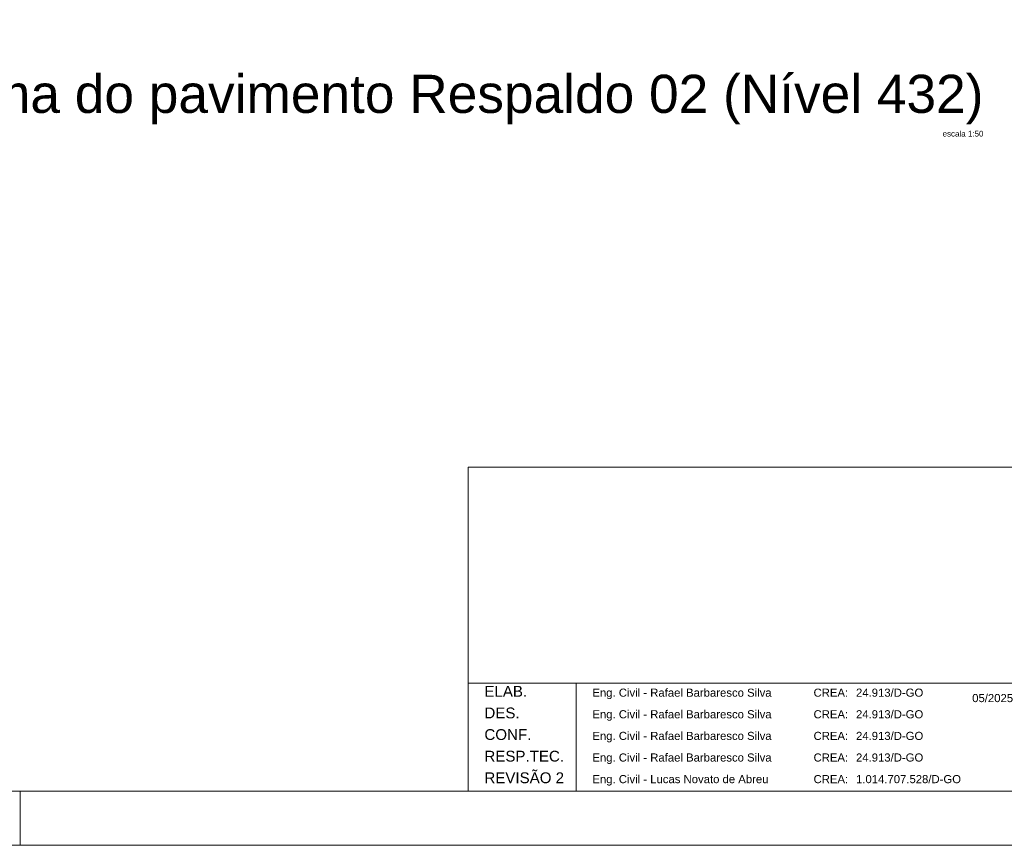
# Model space of a CAD drawing. Header units: millimetres. Extents: x 337 to 526, y -381 to -65.
# Tile 65 of 104: x 384 to 403, y -189 to -174. Entities that reach past the tile are written whole.
import ezdxf

# ---------------------------------------------------------------- set-up
doc = ezdxf.new("R2010")
doc.units = ezdxf.units.MM
doc.header["$MEASUREMENT"] = 0
doc.layers.get('0').update_dxf_attribs({"lineweight": 5})
doc.layers.add('FO-Títulos', color=1, linetype='Continuous', lineweight=20)
doc.layers.add('PRANCHA 01', color=7, linetype='Continuous', lineweight=20)
doc.styles.add('Arial', font='arial.ttf')

# ---------------------------------------------------------------- blocks, each defined once
blk = doc.blocks.new('Carimbo_Rafael_2022')
at = {"color": 0}
for p, q in [((524.018, -54.927), (551.818, -54.927)), ((524.018, -60.927), (551.818, -60.927))]:
    blk.add_line(p, q, dxfattribs=at)
for p, q in [((524.018, -54.927), (524.018, -60.927)), ((524.018, -54.927), (524.018, -60.927)), ((524.018, -58.927), (534.318, -58.927)), ((526.018, -58.927), (526.018, -60.927))]:
    blk.add_line(p, q)
at = {"style": 'Arial'}
for s, height, p in [('ELAB.', 0.2, (524.318, -59.177)), ('Eng. Civil - Rafael Barbaresco Silva', 0.15, (526.318, -59.177)), ('CREA:', 0.15, (530.414, -59.177)), ('24.913/D-GO', 0.15, (531.2, -59.177)), ('05/2025', 0.15, (533.352, -59.277)), ('DES.', 0.2, (524.318, -59.577)), ('Eng. Civil - Rafael Barbaresco Silva', 0.15, (526.318, -59.577)), ('CREA:', 0.15, (530.414, -59.577)), ('24.913/D-GO', 0.15, (531.2, -59.577)), ('CONF.', 0.2, (524.318, -59.977)), ('Eng. Civil - Rafael Barbaresco Silva', 0.15, (526.318, -59.977)), ('CREA:', 0.15, (530.414, -59.977)), ('24.913/D-GO', 0.15, (531.2, -59.977)), ('RESP.TEC.', 0.2, (524.318, -60.377)), ('Eng. Civil - Rafael Barbaresco Silva', 0.15, (526.318, -60.377)), ('CREA:', 0.15, (530.414, -60.377)), ('24.913/D-GO', 0.15, (531.2, -60.377)), ('REVISÃO 2', 0.2, (524.318, -60.777)), ('Eng. Civil - Lucas Novato de Abreu', 0.15, (526.318, -60.777)), ('CREA:', 0.15, (530.414, -60.777)), ('1.014.707.528/D-GO', 0.15, (531.2, -60.777))]:
    blk.add_text(s, height=height, dxfattribs=at).set_placement(p)

msp = doc.modelspace()

# ---------------------------------------------------------------- linework, layer by layer
at = {"layer": 'PRANCHA 01'}
for points in [[(337.4312, -188.8442), (421.5312, -188.8442), (421.5312, -129.4442), (337.4312, -129.4442), (337.4312, -188.8442)], [(384.4312, -187.8442), (384.4312, -188.8442)]]:
    msp.add_lwpolyline(points, dxfattribs=at)
msp.add_lwpolyline([(339.9312, -187.8442), (420.5312, -187.8442), (420.5312, -130.4442), (339.9312, -130.4442)], close=True, dxfattribs=at)

# ---------------------------------------------------------------- block references
msp.add_blockref('Carimbo_Rafael_2022', (-131.2867, -126.9176))

# ---------------------------------------------------------------- texts
at = {"layer": 'FO-Títulos', "attachment_point": 9, "line_spacing_factor": 0.798, "style": 'Arial'}
for s, insert, char_height, width in [('Forma do pavimento Respaldo 02 (Nível 432)', (402.2739, -175.5032), 0.706, 39.603235), ('escala 1:50', (402.2736, -175.7291), 0.1059, 1.540258)]:
    msp.add_mtext(s, dxfattribs=dict(at, insert=insert, char_height=char_height, width=width))

doc.saveas('drawing.dxf')
